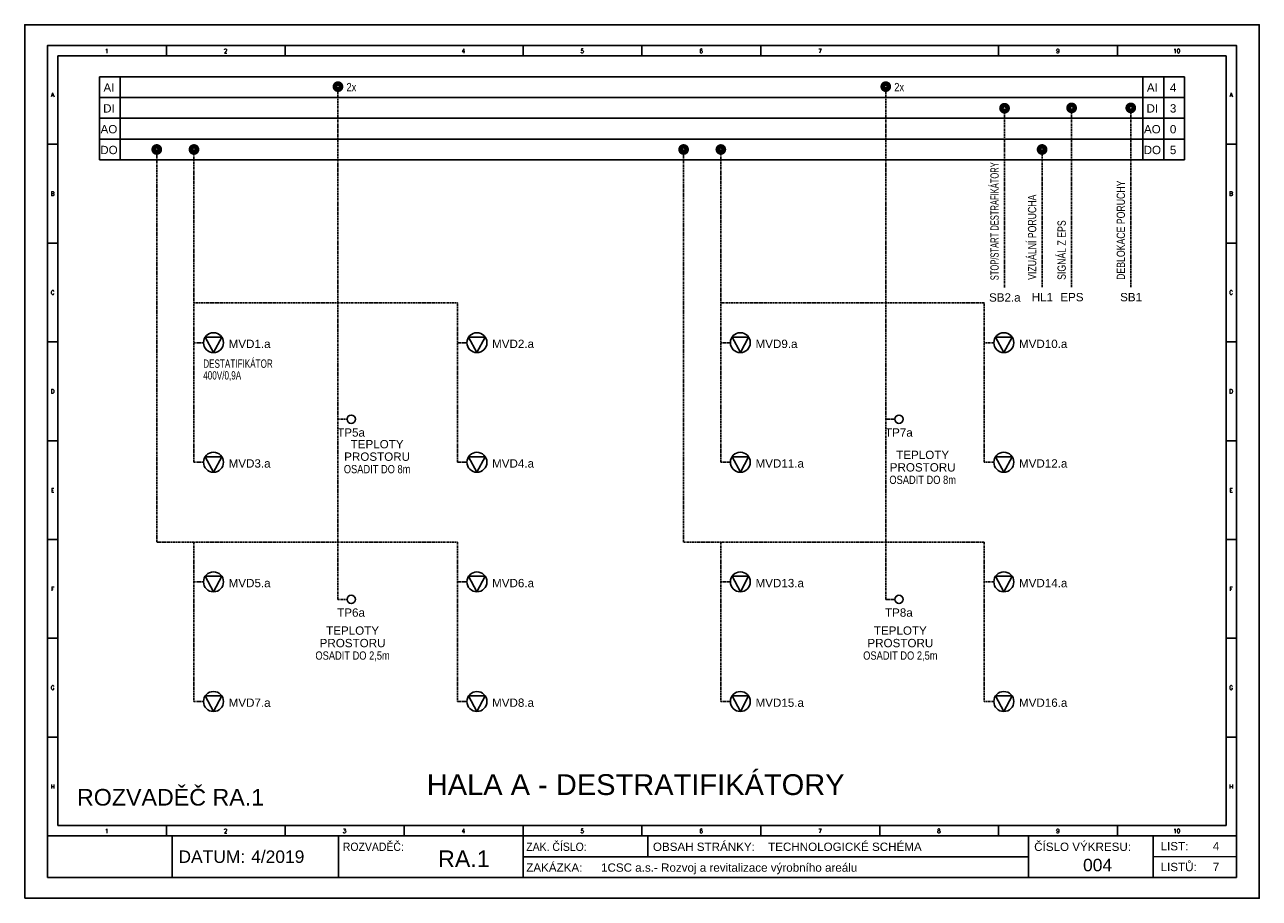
# Model space of a CAD drawing. Header units: millimetres. Extents: x 16 to 2801, y 7797 to 8217.
# Tile 4 of 18: x 963 to 1260, y 7881 to 8091. Entities that reach past the tile are written whole.
import ezdxf
from ezdxf.enums import TextEntityAlignment as Align

# ---------------------------------------------------------------- set-up
doc = ezdxf.new("R2010")
doc.units = ezdxf.units.MM
doc.linetypes.add('ČÁRKOVANÁ2', pattern=[0.375, 0.25, -0.125])
for name, color, linetype in [('Přístroje MaR', 1, 'Continuous'), ('Přístroje VZT', 5, 'Continuous'), ('Výkres', 4, 'Continuous')]:
    doc.layers.add(name, color=color, linetype=linetype)
doc.layers.add('Výkres netisk', color=7, linetype='Continuous', plot=False)
doc.styles.add('ROMANS', font='romans.shx', dxfattribs={"width": 0.8})
doc.styles.get("Standard").update_dxf_attribs({"font": 'arial.ttf'})

msp = doc.modelspace()

# ---------------------------------------------------------------- linework, layer by layer
at = {"layer": 'Přístroje MaR', "linetype": 'ČÁRKOVANÁ2'}
for p, q in [((1038.34, 7953.07, 61940.74), (1038.34, 8076.31, 61940.74)), ((1170.12, 7953.07, 61940.74), (1170.12, 8076.31, 61940.74)), ((1198.69, 8028, 61940.74), (1198.69, 8071.17, 61940.74)), ((1214.84, 8028.08, 62252), (1214.84, 8071.25, 62252)), ((1229.07, 8028.08, 62252), (1229.07, 8071.25, 62252)), ((994.75, 7966.85, 61940.74), (994.75, 8061.21, 61940.74)), ((1003.7, 7986.02, 61940.74), (1003.7, 8061.21, 61940.74)), ((1121.49, 7966.85, 61940.74), (1121.49, 8061.21, 61940.74)), ((1130.45, 7986.02, 61940.74), (1130.45, 8061.21, 61940.74)), ((1207.72, 8028.08, 62252), (1207.72, 8061.2, 62252)), ((1067.08, 8024.36, 61940.74), (1003.7, 8024.36, 61940.74)), ((1067.08, 7986.02, 61940.74), (1067.08, 8024.36, 61940.74)), ((1193.82, 8024.36, 61940.74), (1130.45, 8024.36, 61940.74)), ((1193.82, 7986.02, 61940.74), (1193.82, 8024.36, 61940.74)), ((1003.7, 8014.77, 61940.74), (1006, 8014.77, 61940.74)), ((1067.08, 8014.77, 61940.74), (1069.37, 8014.77, 61940.74)), ((1130.45, 8014.77, 61940.74), (1132.74, 8014.77, 61940.74)), ((1193.82, 8014.77, 61940.74), (1196.12, 8014.77, 61940.74)), ((1038.34, 7996.36, 61940.74), (1040.53, 7996.36, 61940.74)), ((1170.12, 7996.36, 61940.74), (1172.3, 7996.36, 61940.74)), ((1003.7, 7986.02, 61940.74), (1006, 7986.02, 61940.74)), ((1067.08, 7986.02, 61940.74), (1069.37, 7986.02, 61940.74)), ((1130.45, 7986.02, 61940.74), (1132.74, 7986.02, 61940.74)), ((1193.82, 7986.02, 61940.74), (1196.12, 7986.02, 61940.74)), ((1067.08, 7966.85, 61940.74), (994.75, 7966.85, 61940.74)), ((1003.7, 7928.51, 61940.74), (1003.7, 7966.85, 61940.74)), ((1067.08, 7928.51, 61940.74), (1067.08, 7966.85, 61940.74)), ((1193.82, 7966.85, 61940.74), (1121.49, 7966.85, 61940.74)), ((1130.45, 7928.51, 61940.74), (1130.45, 7966.85, 61940.74)), ((1193.82, 7928.51, 61940.74), (1193.82, 7966.85, 61940.74)), ((1003.7, 7957.27, 61940.74), (1006, 7957.27, 61940.74)), ((1067.08, 7957.27, 61940.74), (1069.37, 7957.27, 61940.74)), ((1130.45, 7957.27, 61940.74), (1132.74, 7957.27, 61940.74)), ((1193.82, 7957.27, 61940.74), (1196.12, 7957.27, 61940.74)), ((1038.34, 7953.07, 61940.74), (1040.53, 7953.07, 61940.74)), ((1170.12, 7953.07, 61940.74), (1172.3, 7953.07, 61940.74)), ((1003.7, 7928.51, 61940.74), (1006, 7928.51, 61940.74)), ((1067.08, 7928.51, 61940.74), (1069.37, 7928.51, 61940.74)), ((1130.45, 7928.51, 61940.74), (1132.74, 7928.51, 61940.74)), ((1193.82, 7928.51, 61940.74), (1196.12, 7928.51, 61940.74))]:
    msp.add_line(p, q, dxfattribs=at)
at = {"layer": 'Přístroje MaR'}
for points, elevation in [([(1037.61, 8076.32, 1.12, 1.12, 1), (1039.08, 8076.32, 1.12, 1.12, 1)], 61940.74), ([(1169.39, 8076.32, 1.12, 1.12, 1), (1170.85, 8076.32, 1.12, 1.12, 1)], 61940.74), ([(1214.1, 8071.21, 1.12, 1.12, 1), (1215.57, 8071.21, 1.12, 1.12, 1)], 62252), ([(1228.33, 8071.21, 1.12, 1.12, 1), (1229.8, 8071.21, 1.12, 1.12, 1)], 62252), ([(1197.96, 8071.13, 1.12, 1.12, 1), (1199.43, 8071.13, 1.12, 1.12, 1)], 61940.74), ([(994.01, 8061.21, 1.12, 1.12, 1), (995.48, 8061.21, 1.12, 1.12, 1)], 62252), ([(1002.97, 8061.21, 1.12, 1.12, 1), (1004.44, 8061.21, 1.12, 1.12, 1)], 62252), ([(1120.76, 8061.21, 1.12, 1.12, 1), (1122.23, 8061.21, 1.12, 1.12, 1)], 62252), ([(1129.72, 8061.21, 1.12, 1.12, 1), (1131.18, 8061.21, 1.12, 1.12, 1)], 62252), ([(1206.99, 8061.21, 1.12, 1.12, 1), (1208.46, 8061.21, 1.12, 1.12, 1)], 62252)]:
    msp.add_lwpolyline(points, format="xyseb", close=True, dxfattribs=dict(at, elevation=elevation))
for centre in [(1041.53, 7996.36, 61940.74), (1173.3, 7996.36, 61940.74), (1041.53, 7953.07, 61940.74), (1173.3, 7953.07, 61940.74)]:
    msp.add_circle(centre, 1, dxfattribs=at)
at = {"layer": 'Přístroje VZT'}
for p, q in [((1008.4, 8012.37, 61940.74), (1006.41, 8016.12, 61940.74)), ((1006.41, 8016.12, 61940.74), (1010.39, 8016.12, 61940.74)), ((1008.4, 8012.37, 61940.74), (1010.39, 8016.12, 61940.74)), ((1071.77, 8012.37, 61940.74), (1069.78, 8016.12, 61940.74)), ((1069.78, 8016.12, 61940.74), (1073.76, 8016.12, 61940.74)), ((1071.77, 8012.37, 61940.74), (1073.76, 8016.12, 61940.74)), ((1135.14, 8012.37, 61940.74), (1133.15, 8016.12, 61940.74)), ((1133.15, 8016.12, 61940.74), (1137.13, 8016.12, 61940.74)), ((1135.14, 8012.37, 61940.74), (1137.13, 8016.12, 61940.74)), ((1198.52, 8012.37, 61940.74), (1196.53, 8016.12, 61940.74)), ((1196.53, 8016.12, 61940.74), (1200.51, 8016.12, 61940.74)), ((1198.52, 8012.37, 61940.74), (1200.51, 8016.12, 61940.74)), ((1008.4, 7983.62, 61940.74), (1006.41, 7987.36, 61940.74)), ((1006.41, 7987.36, 61940.74), (1010.39, 7987.36, 61940.74)), ((1008.4, 7983.62, 61940.74), (1010.39, 7987.36, 61940.74)), ((1071.77, 7983.62, 61940.74), (1069.78, 7987.36, 61940.74)), ((1069.78, 7987.36, 61940.74), (1073.76, 7987.36, 61940.74)), ((1071.77, 7983.62, 61940.74), (1073.76, 7987.36, 61940.74)), ((1135.14, 7983.62, 61940.74), (1133.15, 7987.36, 61940.74)), ((1133.15, 7987.36, 61940.74), (1137.13, 7987.36, 61940.74)), ((1135.14, 7983.62, 61940.74), (1137.13, 7987.36, 61940.74)), ((1198.52, 7983.62, 61940.74), (1196.53, 7987.36, 61940.74)), ((1196.53, 7987.36, 61940.74), (1200.51, 7987.36, 61940.74)), ((1198.52, 7983.62, 61940.74), (1200.51, 7987.36, 61940.74)), ((1008.4, 7954.87, 61940.74), (1006.41, 7958.61, 61940.74)), ((1006.41, 7958.61, 61940.74), (1010.39, 7958.61, 61940.74)), ((1008.4, 7954.87, 61940.74), (1010.39, 7958.61, 61940.74)), ((1071.77, 7954.87, 61940.74), (1069.78, 7958.61, 61940.74)), ((1069.78, 7958.61, 61940.74), (1073.76, 7958.61, 61940.74)), ((1071.77, 7954.87, 61940.74), (1073.76, 7958.61, 61940.74)), ((1135.14, 7954.87, 61940.74), (1133.15, 7958.61, 61940.74)), ((1133.15, 7958.61, 61940.74), (1137.13, 7958.61, 61940.74)), ((1135.14, 7954.87, 61940.74), (1137.13, 7958.61, 61940.74)), ((1198.52, 7954.87, 61940.74), (1196.53, 7958.61, 61940.74)), ((1196.53, 7958.61, 61940.74), (1200.51, 7958.61, 61940.74)), ((1198.52, 7954.87, 61940.74), (1200.51, 7958.61, 61940.74)), ((1008.4, 7926.11, 61940.74), (1006.41, 7929.85, 61940.74)), ((1006.41, 7929.85, 61940.74), (1010.39, 7929.85, 61940.74)), ((1008.4, 7926.11, 61940.74), (1010.39, 7929.85, 61940.74)), ((1071.77, 7926.11, 61940.74), (1069.78, 7929.85, 61940.74)), ((1069.78, 7929.85, 61940.74), (1073.76, 7929.85, 61940.74)), ((1071.77, 7926.11, 61940.74), (1073.76, 7929.85, 61940.74)), ((1135.14, 7926.11, 61940.74), (1133.15, 7929.85, 61940.74)), ((1133.15, 7929.85, 61940.74), (1137.13, 7929.85, 61940.74)), ((1135.14, 7926.11, 61940.74), (1137.13, 7929.85, 61940.74)), ((1198.52, 7926.11, 61940.74), (1196.53, 7929.85, 61940.74)), ((1196.53, 7929.85, 61940.74), (1200.51, 7929.85, 61940.74)), ((1198.52, 7926.11, 61940.74), (1200.51, 7929.85, 61940.74))]:
    msp.add_line(p, q, dxfattribs=at)
for centre in [(1008.4, 8014.77, 61940.74), (1071.77, 8014.77, 61940.74), (1135.14, 8014.77, 61940.74), (1198.52, 8014.77, 61940.74), (1008.4, 7986.02, 61940.74), (1071.77, 7986.02, 61940.74), (1135.14, 7986.02, 61940.74), (1198.52, 7986.02, 61940.74), (1008.4, 7957.27, 61940.74), (1071.77, 7957.27, 61940.74), (1135.14, 7957.27, 61940.74), (1198.52, 7957.27, 61940.74), (1008.4, 7928.51, 61940.74), (1071.77, 7928.51, 61940.74), (1135.14, 7928.51, 61940.74), (1198.52, 7928.51, 61940.74)]:
    msp.add_circle(centre, 2.4, dxfattribs=at)
at = {"layer": 'Výkres'}
for p, q in [((968.48, 8086.21, 62252), (997.08, 8086.21, 62252)), ((968.48, 8086.21, 62252), (968.48, 8062.46, 62252)), ((968.48, 8086.21, 62252), (968.48, 8057.61, 62252)), ((968.48, 8086.21, 62252), (968.48, 8081.21, 62252)), ((968.48, 8086.21, 62252), (973.48, 8086.21, 62252)), ((997.08, 8086.21, 62252), (1025.68, 8086.21, 62252)), ((997.08, 8086.21, 62252), (997.08, 8083.71, 62252)), ((1025.68, 8086.21, 62252), (1025.68, 8083.71, 62252)), ((1082.88, 8086.21, 62252), (1082.88, 8083.71, 62252)), ((1111.48, 8086.21, 62252), (1111.48, 8083.71, 62252)), ((1140.08, 8086.21, 62252), (1140.08, 8083.71, 62252)), ((1197.28, 8086.21, 62252), (1197.28, 8083.71, 62252)), ((1225.88, 8086.21, 62252), (1225.88, 8083.71, 62252)), ((1254.48, 8086.21, 62252), (1249.48, 8086.21, 62252)), ((970.98, 8083.71, 62252), (1251.98, 8083.71, 62252)), ((970.98, 8083.71, 62252), (970.98, 7898.71, 62252)), ((1251.98, 8083.71, 62252), (1251.98, 7898.71, 62252)), ((980.98, 8078.71, 62252), (1241.98, 8078.71, 62252)), ((980.98, 8058.71, 62252), (980.98, 8078.71, 62252)), ((985.98, 8058.71, 62252), (985.98, 8078.71, 62252)), ((1231.98, 8078.71, 62252), (1231.98, 8058.71, 62252)), ((1236.98, 8078.71, 62252), (1236.98, 8058.71, 62252)), ((1241.98, 8078.71, 62252), (1241.98, 8078.71, 62252)), ((1241.98, 8078.71, 62252), (1241.98, 8058.71, 62252)), ((980.98, 8073.71, 62252), (1241.98, 8073.71, 62252)), ((980.98, 8068.71, 62252), (1241.98, 8068.71, 62252)), ((980.98, 8063.71, 62252), (1241.98, 8063.71, 62252)), ((968.48, 8062.46, 62252), (970.98, 8062.46, 62252)), ((1251.98, 8062.46, 62252), (1254.48, 8062.46, 62252)), ((980.98, 8058.71, 62252), (1241.98, 8058.71, 62252)), ((968.48, 8038.71, 62252), (970.98, 8038.71, 62252)), ((1251.98, 8038.71, 62252), (1254.48, 8038.71, 62252)), ((968.48, 8014.96, 62252), (970.98, 8014.96, 62252)), ((1251.98, 8014.96, 62252), (1254.48, 8014.96, 62252)), ((968.48, 7991.21, 62252), (970.98, 7991.21, 62252)), ((1251.98, 7991.21, 62252), (1254.48, 7991.21, 62252)), ((968.48, 7967.46, 62252), (970.98, 7967.46, 62252)), ((1251.98, 7967.46, 62252), (1254.48, 7967.46, 62252)), ((968.48, 7943.71, 62252), (970.98, 7943.71, 62252)), ((1251.98, 7943.71, 62252), (1254.48, 7943.71, 62252)), ((1251.98, 7943.71, 62252), (1254.48, 7943.71, 62252)), ((968.48, 7896.21, 62252), (968.48, 7934.21, 62252)), ((968.48, 7896.21, 62252), (968.48, 7934.21, 62252)), ((968.48, 7919.96, 62252), (970.98, 7919.96, 62252)), ((1251.98, 7919.96, 62252), (1254.48, 7919.96, 62252)), ((1251.98, 7898.71, 62252), (970.98, 7898.71, 62252)), ((997.08, 7898.71, 62252), (997.08, 7896.21, 62252)), ((1025.68, 7898.71, 62252), (1025.68, 7896.21, 62252)), ((1054.28, 7898.71, 62252), (1054.28, 7896.21, 62252)), ((1082.88, 7898.71, 62252), (1082.88, 7896.21, 62252)), ((1111.48, 7898.71, 62252), (1111.48, 7896.21, 62252)), ((1140.08, 7898.71, 62252), (1140.08, 7896.21, 62252)), ((1168.68, 7898.71, 62252), (1168.68, 7896.21, 62252)), ((1197.28, 7898.71, 62252), (1197.28, 7896.21, 62252)), ((1225.88, 7898.71, 62252), (1225.88, 7896.21, 62252)), ((968.48, 7896.21, 62252), (1254.48, 7896.21, 62252)), ((968.48, 7896.21, 62252), (1004.23, 7896.21, 62252)), ((998.48, 7886.21, 62252), (998.48, 7896.21, 62252)), ((1038.48, 7886.21, 62252), (1038.48, 7896.21, 62252)), ((1082.88, 7886.21, 62252), (1082.88, 7896.21, 62252)), ((1112.88, 7891.21, 62252), (1112.88, 7896.21, 62252)), ((1204.48, 7886.21, 62252), (1204.48, 7896.21, 62252)), ((1234.48, 7886.21, 62252), (1234.48, 7896.21, 62252)), ((1204.48, 7891.21, 62252), (1082.88, 7891.21, 62252)), ((1234.48, 7891.21, 62252), (1254.48, 7891.22, 62252))]:
    msp.add_line(p, q, dxfattribs=at)
at = {"layer": 'Výkres', "elevation": 62252}
msp.add_lwpolyline([(1254.48, 7886.21), (968.48, 7886.21), (968.48, 8086.21), (1254.48, 8086.21), (1254.48, 7886.21)], close=True, dxfattribs=at)
at = {"layer": 'Výkres netisk', "color": 7, "elevation": 62252}
msp.add_lwpolyline([(962.98, 7881.21), (1259.98, 7881.21), (1259.98, 8091.21), (962.98, 8091.21)], close=True, dxfattribs=at)

# ---------------------------------------------------------------- texts
at = {"layer": 'Přístroje MaR'}
for s, width, p in [('STOP/START DESTRAFIKÁTORY', 0.65, (1197.29, 8029.79, 61940.74)), ('VIZUÁLNÍ PORUCHA', 0.75, (1206.32, 8029.87, 62252)), ('DEBLOKACE PORUCHY', 0.75, (1227.67, 8029.87, 62252)), ('SIGNÁL Z EPS', 0.75, (1213.43, 8029.87, 62252))]:
    msp.add_text(s, height=2, rotation=90, dxfattribs=dict(at, width=width)).set_placement(p)
for s, p in [('SB2.a', (1198.77, 8024.64, 61940.74)), ('HL1', (1207.8, 8024.72, 62252)), ('EPS', (1214.91, 8024.72, 62252)), ('SB1', (1229.14, 8024.72, 62252)), ('TP5a', (1041.5, 7992.18, 61940.74)), ('TP7a', (1173.28, 7992.18, 61940.74)), ('TEPLOTY', (1047.76, 7989.37, 62252)), ('PROSTORU', (1047.76, 7986.37, 62252)), ('TEPLOTY', (1179, 7986.8, 62252)), ('PROSTORU', (1179, 7983.8, 62252)), ('TP6a', (1041.5, 7948.89, 61940.74)), ('TP8a', (1173.28, 7948.89, 61940.74)), ('TEPLOTY', (1041.86, 7944.56, 61785.11)), ('TEPLOTY', (1173.63, 7944.56, 61785.11)), ('PROSTORU', (1041.86, 7941.56, 61785.11)), ('PROSTORU', (1173.63, 7941.56, 61785.11))]:
    msp.add_text(s, height=2, dxfattribs=at).set_placement(p, align=Align.CENTER)
for s, p in [('MVD1.a', (1012.05, 8013.49, 61940.74)), ('MVD2.a', (1075.42, 8013.49, 61940.74)), ('MVD9.a', (1138.8, 8013.49, 61940.74)), ('MVD10.a', (1202.17, 8013.49, 61940.74)), ('MVD3.a', (1012.05, 7984.74, 61940.74)), ('MVD4.a', (1075.42, 7984.74, 61940.74)), ('MVD11.a', (1138.8, 7984.74, 61940.74)), ('MVD12.a', (1202.17, 7984.74, 61940.74)), ('MVD5.a', (1012.05, 7955.98, 61940.74)), ('MVD6.a', (1075.42, 7955.98, 61940.74)), ('MVD13.a', (1138.8, 7955.98, 61940.74)), ('MVD14.a', (1202.17, 7955.98, 61940.74)), ('MVD7.a', (1012.05, 7927.23, 61940.74)), ('MVD8.a', (1075.42, 7927.23, 61940.74)), ('MVD15.a', (1138.8, 7927.23, 61940.74)), ('MVD16.a', (1202.17, 7927.23, 61940.74))]:
    msp.add_text(s, height=2, dxfattribs=at).set_placement(p)
at = {"layer": 'Přístroje MaR', "width": 0.7}
for s, p in [('DESTATIFIKÁTOR ', (1005.93, 8008.73, 62252)), ('400V/0,9A', (1005.93, 8005.91, 62252))]:
    msp.add_text(s, height=2, dxfattribs=at).set_placement(p)
at = {"layer": 'Přístroje MaR', "width": 0.8}
for s, p in [('OSADIT DO 8m', (1047.76, 7983.37, 62252)), ('OSADIT DO 8m', (1179, 7980.8, 62252)), ('OSADIT DO 2,5m', (1041.86, 7938.56, 61785.11)), ('OSADIT DO 2,5m', (1173.63, 7938.56, 61785.11))]:
    msp.add_text(s, height=2, dxfattribs=at).set_placement(p, align=Align.CENTER)
at = {"layer": 'Přístroje VZT', "color": 1}
msp.add_text('HALA A - DESTRATIFIKÁTORY', height=5, dxfattribs=at).set_placement((1109.96, 7906.03, 62252), align=Align.CENTER)
at = {"layer": 'Výkres', "style": 'ROMANS'}
for s, p in [('1', (982.71, 8084.4, 62252)), ('2', (1011.31, 8084.4, 62252)), ('4', (1068.51, 8084.4, 62252)), ('5', (1097.11, 8084.4, 62252)), ('6', (1125.71, 8084.4, 62252)), ('7', (1154.31, 8084.4, 62252)), ('9', (1211.51, 8084.4, 62252)), ('10', (1240.11, 8084.4, 62252)), ('A', (969.71, 8073.83, 62252)), ('A', (1253.21, 8073.83, 62252)), ('B', (969.71, 8050.08, 62252)), ('B', (1253.21, 8050.08, 62252)), ('C', (969.71, 8026.33, 62252)), ('C', (1253.21, 8026.33, 62252)), ('D', (969.71, 8002.58, 62252)), ('D', (1253.21, 8002.58, 62252)), ('E', (969.71, 7978.83, 62252)), ('E', (1253.21, 7978.83, 62252)), ('F', (969.71, 7955.08, 62252)), ('F', (1253.21, 7955.08, 62252)), ('G', (969.71, 7931.33, 62252)), ('G', (1253.21, 7931.33, 62252)), ('H', (969.71, 7907.58, 62252)), ('H', (1253.21, 7907.58, 62252)), ('1', (982.71, 7896.9, 62252)), ('2', (1011.31, 7896.9, 62252)), ('3', (1039.91, 7896.9, 62252)), ('4', (1068.51, 7896.9, 62252)), ('5', (1097.11, 7896.9, 62252)), ('6', (1125.71, 7896.9, 62252)), ('7', (1154.31, 7896.9, 62252)), ('8', (1182.91, 7896.9, 62252)), ('9', (1211.51, 7896.9, 62252)), ('10', (1240.11, 7896.9, 62252))]:
    msp.add_text(s, height=1, dxfattribs=at).set_placement(p, align=Align.CENTER)
at = {"layer": 'Výkres'}
for s, height, p in [('AI', 2, (983.25, 8075.09, 62252)), ('AI', 2, (1234.25, 8075.09, 62252)), ('4', 2, (1239.25, 8075.09, 62252)), ('DI', 2, (983.25, 8070.09, 62252)), ('DI', 2, (1234.25, 8070.09, 62252)), ('3', 2, (1239.25, 8070.09, 62252)), ('AO', 2, (983.25, 8065.09, 62252)), ('AO', 2, (1234.25, 8065.09, 62252)), ('0', 2, (1239.25, 8065.09, 62252)), ('DO', 2, (983.25, 8060.09, 62252)), ('DO', 2, (1234.25, 8060.09, 62252)), ('5', 2, (1239.25, 8060.09, 62252)), ('4', 2, (1249.58, 7892.73, 62252)), ('RA.1', 4, (1068.64, 7888.71, 62252)), ('004', 3, (1221.08, 7887.7, 62252)), ('7', 2, (1249.58, 7887.73, 62252))]:
    msp.add_text(s, height=height, dxfattribs=at).set_placement(p, align=Align.CENTER)
at = {"layer": 'Výkres', "width": 0.8}
for p in [(1041.57, 8075.21, 61940.74), (1173.35, 8075.21, 61940.74)]:
    msp.add_text('2x', height=2, dxfattribs=at).set_placement(p, align=Align.CENTER)
at = {"layer": 'Výkres'}
for s, height, p in [('ROZVADĚČ RA.1', 4, (975.56, 7903.49, 62252)), ('OBSAH STRÁNKY: ', 2, (1114.11, 7892.59, 62252)), ('TECHNOLOGICKÉ SCHÉMA', 2, (1141.82, 7892.59, 62252)), ('ČÍSLO VÝKRESU:', 2, (1205.83, 7892.59, 62252)), ('LIST:', 2, (1236.24, 7892.73, 62252)), ('DATUM:', 3, (999.97, 7889.71, 62252)), ('4/2019', 3, (1017.45, 7889.71, 62252)), ('ZAKÁZKA:', 2, (1083.64, 7887.59, 62252)), ('1CSC a.s.- Rozvoj a revitalizace výrobního areálu', 2, (1101.63, 7887.59, 62252)), ('LISTŮ:', 2, (1236.24, 7887.73, 62252))]:
    msp.add_text(s, height=height, dxfattribs=at).set_placement(p)
at = {"layer": 'Výkres', "width": 0.9}
for s, p in [('ROZVADĚČ:', (1039.52, 7892.59, 62252)), ('ZAK. ČÍSLO:', (1083.64, 7892.59, 62252))]:
    msp.add_text(s, height=2, dxfattribs=at).set_placement(p)

doc.saveas('drawing.dxf')
